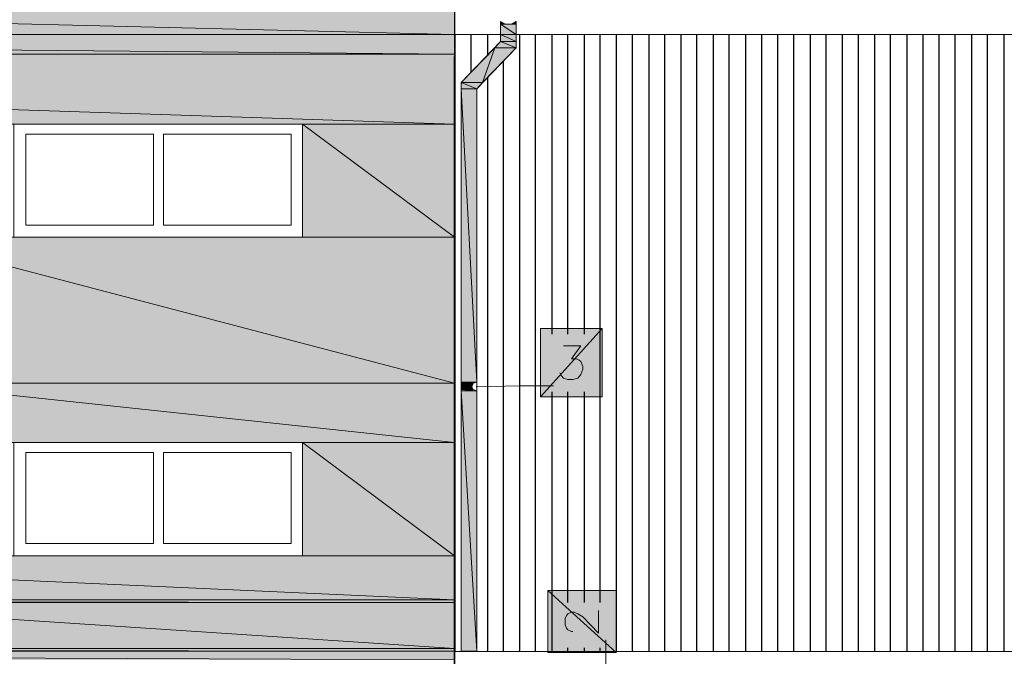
# Model space of a CAD drawing. Header units: centimetres. Extents: x -16053 to 7031, y -7778 to 254.
# Tile 230 of 256: x -581 to 0, y -996 to -621. Entities that reach past the tile are written whole.
import ezdxf

# ---------------------------------------------------------------- set-up
doc = ezdxf.new("R2010")
doc.units = ezdxf.units.CM
doc.header["$MEASUREMENT"] = 0
doc.layers.get('0').update_dxf_attribs({"linetype": 'CONTINUOUS'})

msp = doc.modelspace()

# ---------------------------------------------------------------- hatches: boundary and pattern name
at = {"true_color": 0xe0e2df}
h = msp.add_hatch(color=254, dxfattribs=at)
h.paths.add_polyline_path([(-1580.519, -629.369), (-324.288, -629.369), (-1580.519, -598.443)])
h.paths.add_polyline_path([(-324.288, -629.369), (-1580.519, -598.443), (-324.288, -598.443)])
msp.add_hatch(color=254, dxfattribs=at).paths.add_polyline_path([(-297.165, -621.762), (-297.165, -623.416), (-294.188, -623.416)])
h = msp.add_hatch(color=254, dxfattribs=at)
h.paths.add_polyline_path([(-290.881, -623.416), (-287.904, -623.416), (-288.235, -621.762)])
h.paths.add_polyline_path([(-287.904, -623.416), (-288.235, -621.762), (-287.904, -621.762)])
h = msp.add_hatch(color=254, dxfattribs=at)
h.paths.add_polyline_path([(-297.165, -629.369), (-287.904, -629.369), (-297.165, -623.416)])
h.paths.add_polyline_path([(-287.904, -629.369), (-297.165, -623.416), (-287.904, -623.416)])
h = msp.add_hatch(color=254, dxfattribs=at)
h.paths.add_polyline_path([(-1580.519, -641.111), (-324.288, -641.111), (-1580.519, -629.369)])
h.paths.add_polyline_path([(-324.288, -641.111), (-1580.519, -629.369), (-324.288, -629.369)])
h = msp.add_hatch(color=254, dxfattribs=at)
h.paths.add_polyline_path([(-300.638, -637.307), (-287.904, -637.307), (-297.165, -633.504)])
h.paths.add_polyline_path([(-287.904, -637.307), (-297.165, -633.504), (-287.904, -633.504)])
h.paths.add_polyline_path([(-297.165, -633.504), (-287.904, -633.504), (-297.165, -629.369)])
h.paths.add_polyline_path([(-287.904, -633.504), (-297.165, -629.369), (-287.904, -629.369)])
h = msp.add_hatch(color=254, dxfattribs=at)
h.paths.add_polyline_path([(-320.484, -661.453), (-311.223, -661.453), (-320.484, -657.649)])
h.paths.add_polyline_path([(-311.223, -661.453), (-320.484, -657.649), (-307.75, -657.649)])
h.paths.add_polyline_path([(-320.484, -657.649), (-307.75, -657.649), (-300.638, -637.307)])
h.paths.add_polyline_path([(-307.75, -657.649), (-300.638, -637.307), (-287.904, -637.307)])
h = msp.add_hatch(color=254, dxfattribs=at)
h.paths.add_polyline_path([(-1580.519, -682.291), (-324.288, -682.291), (-1580.519, -641.111)])
h.paths.add_polyline_path([(-324.288, -682.291), (-1580.519, -641.111), (-324.288, -641.111)])
h = msp.add_hatch(color=254, dxfattribs=at)
h.paths.add_polyline_path([(-320.484, -834.607), (-311.223, -834.607), (-320.484, -661.453)])
h.paths.add_polyline_path([(-311.223, -834.607), (-320.484, -661.453), (-311.223, -661.453)])
h = msp.add_hatch(color=254, dxfattribs=at)
h.paths.add_polyline_path([(-414.089, -749.105), (-324.288, -749.105), (-414.089, -682.291)])
h.paths.add_polyline_path([(-324.288, -749.105), (-414.089, -682.291), (-324.288, -682.291)])
h = msp.add_hatch(color=254, dxfattribs=at)
h.paths.add_polyline_path([(-652.899, -835.103), (-324.288, -835.103), (-652.899, -749.105)])
h.paths.add_polyline_path([(-324.288, -835.103), (-652.899, -749.105), (-324.288, -749.105)])
at = {"true_color": 0xffffff}
h = msp.add_hatch(color=7, dxfattribs=at)
h.paths.add_polyline_path([(-273.516, -802.853), (-273.516, -843.206), (-237.132, -802.853)])
h.paths.add_polyline_path([(-273.516, -843.206), (-237.132, -802.853), (-237.132, -843.206)])
at = {"true_color": 0xe0e2df}
h = msp.add_hatch(color=254, dxfattribs=at)
h.paths.add_polyline_path([(-652.899, -870.163), (-324.288, -870.163), (-652.899, -835.103)])
h.paths.add_polyline_path([(-324.288, -870.163), (-652.899, -835.103), (-324.288, -835.103)])
h = msp.add_hatch(color=254, dxfattribs=at)
h.paths.add_polyline_path([(-320.484, -835.103), (-313.372, -835.103), (-320.484, -834.607)])
h.paths.add_polyline_path([(-313.372, -835.103), (-320.484, -834.607), (-311.223, -834.607)])
h = msp.add_hatch(color=254, dxfattribs=at)
h.paths.add_polyline_path([(-320.484, -837.253), (-314.199, -837.253), (-320.484, -835.103)])
h.paths.add_polyline_path([(-314.199, -837.253), (-320.484, -835.103), (-313.372, -835.103)])
h = msp.add_hatch(color=254, dxfattribs=at)
h.paths.add_polyline_path([(-320.484, -838.906), (-313.372, -838.906), (-320.484, -837.253)])
h.paths.add_polyline_path([(-313.372, -838.906), (-320.484, -837.253), (-314.199, -837.253)])
h = msp.add_hatch(color=254, dxfattribs=at)
h.paths.add_polyline_path([(-320.484, -839.733), (-311.223, -839.733), (-320.484, -838.906)])
h.paths.add_polyline_path([(-311.223, -839.733), (-320.484, -838.906), (-313.372, -838.906)])
h = msp.add_hatch(color=254, dxfattribs=at)
h.paths.add_polyline_path([(-320.484, -993.372), (-311.223, -993.372), (-320.484, -839.733)])
h.paths.add_polyline_path([(-311.223, -993.372), (-320.484, -839.733), (-311.223, -839.733)])
h = msp.add_hatch(color=254, dxfattribs=at)
h.paths.add_polyline_path([(-414.089, -937.143), (-324.288, -937.143), (-414.089, -870.163)])
h.paths.add_polyline_path([(-324.288, -937.143), (-414.089, -870.163), (-324.288, -870.163)])
h = msp.add_hatch(color=254, dxfattribs=at)
h.paths.add_polyline_path([(-900.474, -962.942), (-324.288, -962.942), (-900.474, -937.143)])
h.paths.add_polyline_path([(-324.288, -962.942), (-900.474, -937.143), (-324.288, -937.143)])
at = {"true_color": 0xffffff}
h = msp.add_hatch(color=7, dxfattribs=at)
h.paths.add_polyline_path([(-269.216, -994.199), (-229.028, -994.199), (-269.216, -957.484)])
h.paths.add_polyline_path([(-229.028, -994.199), (-269.216, -957.484), (-229.028, -957.484)])
at = {"true_color": 0xe0e2df}
h = msp.add_hatch(color=254, dxfattribs=at)
h.paths.add_polyline_path([(-1580.519, -964.596), (-324.288, -964.596), (-1580.519, -962.942)])
h.paths.add_polyline_path([(-324.288, -964.596), (-1580.519, -962.942), (-324.288, -962.942)])
h = msp.add_hatch(color=254, dxfattribs=at)
h.paths.add_polyline_path([(-737.078, -991.718), (-324.288, -991.718), (-737.078, -964.596)])
h.paths.add_polyline_path([(-324.288, -991.718), (-737.078, -964.596), (-324.288, -964.596)])
h = msp.add_hatch(color=254, dxfattribs=at)
h.paths.add_polyline_path([(-1580.519, -993.372), (-324.288, -993.372), (-1580.519, -991.718)])
h.paths.add_polyline_path([(-324.288, -993.372), (-1580.519, -991.718), (-324.288, -991.718)])
h = msp.add_hatch(color=254, dxfattribs=at)
h.paths.add_polyline_path([(-1580.519, -998.499), (-324.288, -998.499), (-1580.519, -993.372)])
h.paths.add_polyline_path([(-324.288, -998.499), (-1580.519, -993.372), (-324.288, -993.372)])

# ---------------------------------------------------------------- linework, layer by layer
at = {"color": 254, "linetype": 'Continuous', "lineweight": 5, "true_color": 0xe0e2df}
for points in [[(-1580.519, -629.369), (-324.288, -629.369), (-1580.519, -598.443)], [(-324.288, -629.369), (-1580.519, -598.443), (-324.288, -598.443)], [(-297.165, -621.762), (-297.165, -623.416), (-294.188, -623.416)], [(-290.881, -623.416), (-287.904, -623.416), (-288.235, -621.762)], [(-287.904, -621.762), (-288.235, -621.762), (-288.4, -621.762)], [(-287.904, -623.416), (-288.235, -621.762), (-287.904, -621.762)], [(-297.165, -623.416), (-294.188, -623.416), (-294.188, -623.416)], [(-294.188, -623.416), (-294.188, -623.416), (-297.165, -623.416)], [(-297.165, -629.369), (-287.904, -629.369), (-297.165, -623.416)], [(-287.904, -629.369), (-297.165, -623.416), (-287.904, -623.416)], [(-294.188, -623.416), (-287.904, -623.416), (-290.881, -623.416)], [(-287.904, -623.416), (-290.881, -623.416)], [(-1580.519, -641.111), (-324.288, -641.111), (-1580.519, -629.369)], [(-324.288, -641.111), (-1580.519, -629.369), (-324.288, -629.369)], [(-300.638, -637.307), (-287.904, -637.307), (-297.165, -633.504)], [(-297.165, -633.504), (-287.904, -633.504), (-297.165, -629.369)], [(-287.904, -633.504), (-297.165, -629.369), (-287.904, -629.369)], [(-287.904, -637.307), (-297.165, -633.504), (-287.904, -633.504)], [(-320.484, -657.649), (-307.75, -657.649), (-300.638, -637.307)], [(-307.75, -657.649), (-300.638, -637.307), (-287.904, -637.307)], [(-1580.519, -682.291), (-324.288, -682.291), (-1580.519, -641.111)], [(-324.288, -682.291), (-1580.519, -641.111), (-324.288, -641.111)], [(-320.484, -661.453), (-311.223, -661.453), (-320.484, -657.649)], [(-311.223, -661.453), (-320.484, -657.649), (-307.75, -657.649)], [(-320.484, -834.607), (-311.223, -834.607), (-320.484, -661.453)], [(-311.223, -834.607), (-320.484, -661.453), (-311.223, -661.453)], [(-414.089, -749.105), (-324.288, -749.105), (-414.089, -682.291)], [(-324.288, -749.105), (-414.089, -682.291), (-324.288, -682.291)], [(-652.899, -835.103), (-324.288, -835.103), (-652.899, -749.105)], [(-324.288, -835.103), (-652.899, -749.105), (-324.288, -749.105)], [(-652.899, -870.163), (-324.288, -870.163), (-652.899, -835.103)], [(-324.288, -870.163), (-652.899, -835.103), (-324.288, -835.103)], [(-320.484, -835.103), (-313.372, -835.103), (-320.484, -834.607)], [(-313.372, -835.103), (-320.484, -834.607), (-311.223, -834.607)], [(-320.484, -837.253), (-314.199, -837.253), (-320.484, -835.103)], [(-314.199, -837.253), (-320.484, -835.103), (-313.372, -835.103)], [(-320.484, -838.906), (-313.372, -838.906), (-320.484, -837.253)], [(-313.372, -838.906), (-320.484, -837.253), (-314.199, -837.253)], [(-320.484, -839.733), (-311.223, -839.733), (-320.484, -838.906)], [(-311.223, -839.733), (-320.484, -838.906), (-313.372, -838.906)], [(-320.484, -993.372), (-311.223, -993.372), (-320.484, -839.733)], [(-311.223, -993.372), (-320.484, -839.733), (-311.223, -839.733)], [(-414.089, -937.143), (-324.288, -937.143), (-414.089, -870.163)], [(-324.288, -937.143), (-414.089, -870.163), (-324.288, -870.163)], [(-900.474, -962.942), (-324.288, -962.942), (-900.474, -937.143)], [(-324.288, -962.942), (-900.474, -937.143), (-324.288, -937.143)], [(-1580.519, -964.596), (-324.288, -964.596), (-1580.519, -962.942)], [(-324.288, -964.596), (-1580.519, -962.942), (-324.288, -962.942)], [(-737.078, -991.718), (-324.288, -991.718), (-737.078, -964.596)], [(-324.288, -991.718), (-737.078, -964.596), (-324.288, -964.596)], [(-1580.519, -993.372), (-324.288, -993.372), (-1580.519, -991.718)], [(-324.288, -993.372), (-1580.519, -991.718), (-324.288, -991.718)], [(-324.288, -998.499), (-1580.519, -993.372), (-324.288, -993.372)]]:
    msp.add_lwpolyline(points, close=True, dxfattribs=at)
at = {"color": 7, "linetype": 'Continuous', "lineweight": 30}
msp.add_lwpolyline([(-324.288, -598.443), (-324.288, -1313.549), (-324.288, -642.434)], dxfattribs=at)
at = {"color": 8, "linetype": 'Continuous', "lineweight": 15, "true_color": 0x767676}
for points in [[(-297.165, -621.762), (-297.165, -633.504), (-297.165, -633.504)], [(-287.904, -621.762), (-287.904, -637.307), (-287.904, -637.307)], [(-297.165, -633.504), (-320.484, -657.649), (-320.484, -993.372)], [(-297.165, -633.504), (-287.904, -637.307), (-311.223, -661.453), (-320.484, -657.649)], [(-311.223, -661.453), (-311.223, -993.372), (-311.223, -993.372)]]:
    msp.add_lwpolyline(points, dxfattribs=at)
at = {"color": 8, "linetype": 'Continuous', "lineweight": 18, "true_color": 0x767676}
for points in [[(-324.288, -629.369), (-297.165, -629.369), (-297.165, -629.369)], [(-287.904, -629.369), (2094.936, -629.369)], [(-502.072, -929.866), (-577.485, -929.866), (-577.485, -876.117), (-502.072, -876.117)], [(-502.072, -929.866), (-502.072, -876.117), (-502.072, -876.117)], [(-496.118, -876.117), (-420.87, -876.117), (-420.87, -929.866), (-496.118, -929.866)], [(-496.118, -876.117), (-496.118, -929.866), (-496.118, -929.866)], [(-324.288, -993.537), (2094.936, -993.537)]]:
    msp.add_lwpolyline(points, dxfattribs=at)
at = {"color": 8, "linetype": 'Continuous', "lineweight": 25}
for points in [[(-323.957, -993.372), (-323.957, -629.369), (-323.957, -629.369)], [(-314.53, -651.696), (-314.53, -629.369), (-314.53, -629.369)], [(-304.773, -642.104), (-304.773, -629.369), (-304.773, -629.369)], [(-285.754, -993.372), (-285.754, -629.369), (-285.754, -629.369)], [(-276.493, -993.372), (-276.493, -629.369), (-276.493, -629.369)], [(-266.735, -806.326), (-266.735, -629.369), (-266.735, -629.369)], [(-257.474, -806.326), (-257.474, -629.369), (-257.474, -629.369)], [(-247.716, -806.326), (-247.716, -629.369), (-247.716, -629.369)], [(-238.29, -964.596), (-238.29, -629.369), (-238.29, -629.369)], [(-228.698, -993.372), (-228.698, -629.369), (-228.698, -629.369)], [(-219.271, -993.372), (-219.271, -629.369), (-219.271, -629.369)], [(-209.513, -993.372), (-209.513, -629.369), (-209.513, -629.369)], [(-200.252, -993.372), (-200.252, -629.369), (-200.252, -629.369)], [(-190.495, -993.372), (-190.495, -629.369), (-190.495, -629.369)], [(-181.233, -993.372), (-181.233, -629.369), (-181.233, -629.369)], [(-171.476, -993.372), (-171.476, -629.369), (-171.476, -629.369)], [(-162.215, -993.372), (-162.215, -629.369), (-162.215, -629.369)], [(-152.457, -993.372), (-152.457, -629.369), (-152.457, -629.369)], [(-143.03, -993.372), (-143.03, -629.369), (-143.03, -629.369)], [(-133.438, -993.372), (-133.438, -629.369), (-133.438, -629.369)], [(-124.012, -993.372), (-124.012, -629.369), (-124.012, -629.369)], [(-114.254, -993.372), (-114.254, -629.369), (-114.254, -629.369)], [(-104.993, -993.372), (-104.993, -629.369), (-104.993, -629.369)], [(-95.235, -993.372), (-95.235, -629.369), (-95.235, -629.369)], [(-85.974, -993.372), (-85.974, -629.369), (-85.974, -629.369)], [(-76.217, -993.372), (-76.217, -629.369), (-76.217, -629.369)], [(-66.955, -993.372), (-66.955, -629.369), (-66.955, -629.369)], [(-57.198, -993.372), (-57.198, -629.369), (-57.198, -629.369)], [(-47.771, -993.372), (-47.771, -629.369), (-47.771, -629.369)], [(-38.179, -993.372), (-38.179, -629.369), (-38.179, -629.369)], [(-28.752, -993.372), (-28.752, -629.369), (-28.752, -629.369)], [(-18.995, -993.372), (-18.995, -629.369), (-18.995, -629.369)], [(-9.734, -993.372), (-9.734, -629.369), (-9.734, -629.369)], [(0.024, -993.372), (0.024, -629.369), (0.024, -629.369)], [(-295.511, -993.372), (-295.511, -644.915), (-295.511, -644.915)], [(-304.773, -993.372), (-304.773, -654.672), (-304.773, -654.672)], [(-266.735, -993.372), (-266.735, -840.229), (-266.735, -840.229)], [(-257.474, -964.596), (-257.474, -840.229), (-257.474, -840.229)], [(-247.716, -964.596), (-247.716, -840.229), (-247.716, -840.229)], [(-257.474, -993.372), (-257.474, -991.387), (-257.474, -991.387)], [(-247.716, -993.372), (-247.716, -991.387), (-247.716, -991.387)], [(-238.29, -993.372), (-238.29, -991.387), (-238.29, -991.387)]]:
    msp.add_lwpolyline(points, dxfattribs=at)
at = {"color": 8, "linetype": 'Continuous', "lineweight": 18, "true_color": 0x767676}
for points in [[(-584.597, -682.291), (-414.089, -682.291), (-414.089, -749.105), (-584.597, -749.105)], [(-502.072, -688.245), (-577.485, -688.245), (-577.485, -741.993), (-502.072, -741.993)], [(-496.118, -741.993), (-496.118, -688.245), (-420.87, -688.245), (-420.87, -741.993)], [(-584.597, -870.163), (-414.089, -870.163), (-414.089, -937.143), (-584.597, -937.143)]]:
    msp.add_lwpolyline(points, close=True, dxfattribs=at)
at = {"color": 7, "linetype": 'Continuous', "lineweight": 5, "true_color": 0xffffff}
for points in [[(-273.516, -802.853), (-273.516, -843.206), (-237.132, -802.853)], [(-273.516, -843.206), (-237.132, -802.853), (-237.132, -843.206)], [(-269.216, -994.199), (-229.028, -994.199), (-269.216, -957.484)], [(-229.028, -994.199), (-269.216, -957.484), (-229.028, -957.484)]]:
    msp.add_lwpolyline(points, close=True, dxfattribs=at)
at = {"color": 5, "linetype": 'Continuous', "lineweight": 18}
for points in [[(-259.955, -813.107), (-249.866, -813.107), (-255.324, -820.715), (-252.347, -820.715), (-250.693, -821.541), (-249.866, -822.368), (-248.543, -825.345), (-248.543, -826.999), (-249.866, -829.976), (-251.52, -832.126), (-254.497, -832.953), (-257.474, -832.953), (-259.955, -832.126), (-261.278, -830.803), (-262.105, -829.149)], [(-311.553, -837.253), (-286.25, -836.756), (-265.908, -836.756)], [(-254.497, -981.63), (-255.324, -981.63), (-257.474, -980.803), (-258.301, -979.811), (-259.128, -977.826), (-259.128, -974.022), (-258.301, -972.203), (-257.474, -971.376), (-255.324, -970.219), (-253.67, -970.219), (-251.52, -971.376), (-248.543, -973.03), (-239.282, -982.788), (-239.282, -969.226)], [(-234.982, -1046.79), (-234.982, -1006.602), (-234.982, -986.591)]]:
    msp.add_lwpolyline(points, dxfattribs=at)

doc.saveas('drawing.dxf')
